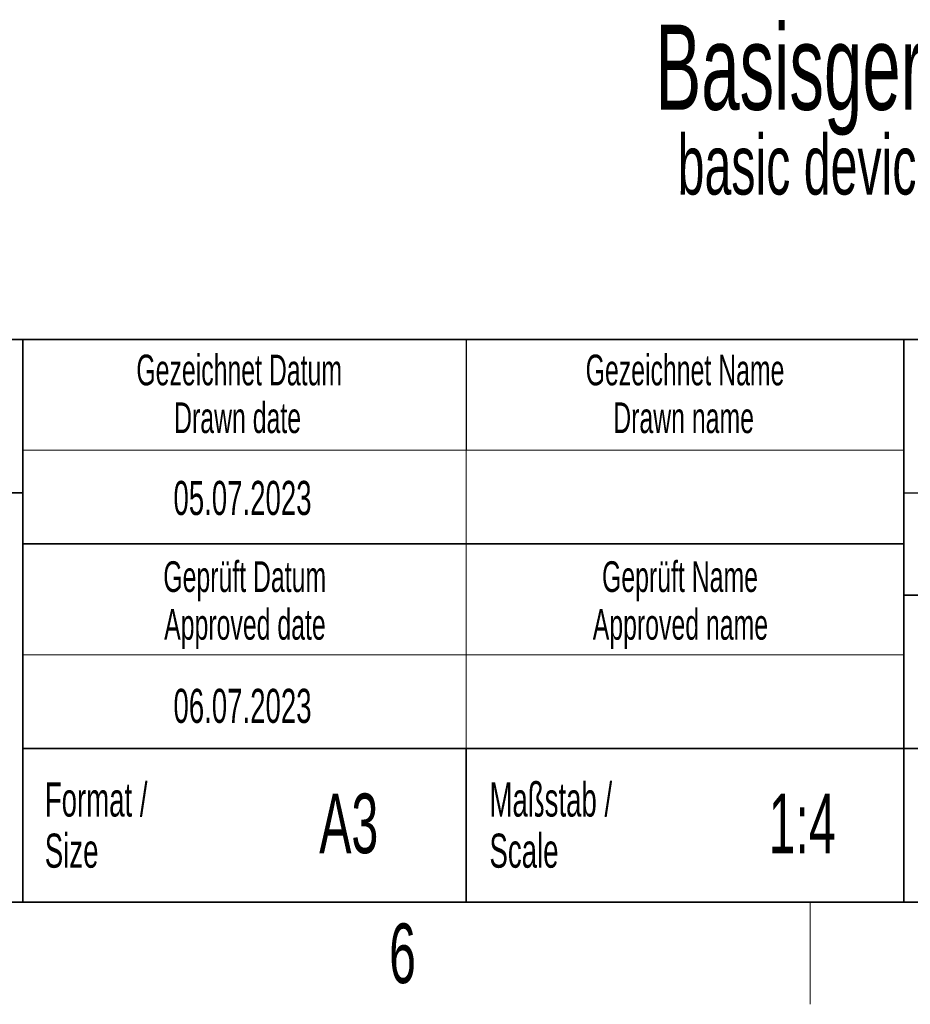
# Model space of a CAD drawing. Header units: millimetres. Extents: x 5 to 418, y 2 to 292.
# Tile 9 of 30: x 266 to 318, y 6 to 64. Entities that reach past the tile are written whole.
import ezdxf

# ---------------------------------------------------------------- set-up
doc = ezdxf.new("R2010")
doc.units = ezdxf.units.MM
doc.layers.add('SLD-0', color=7, linetype='Continuous')
doc.styles.add('SLDTEXTSTYLE0', font='TXT', dxfattribs={"width": 0.605})

msp = doc.modelspace()

# ---------------------------------------------------------------- linework, layer by layer
at = {"layer": 'SLD-0', "lineweight": 35}
for p, q in [((225.6167, 45), (266.3305, 45)), ((266.3305, 12), (266.3305, 45)), ((266.3305, 45), (266.3305, 12)), ((318, 45), (266.3305, 45)), ((318, 45), (318, 12)), ((318, 45), (318, 40.1053)), ((318, 45), (408, 45)), ((318, 45), (318, 12)), ((225.6167, 36), (266.3305, 36)), ((266.3305, 33), (318, 33)), ((408, 30), (318, 30)), ((266.3305, 21), (318, 21)), ((292.3305, 21), (292.3305, 12)), ((318, 21), (390, 21)), ((26, 12), (408, 12)), ((225.6167, 12), (266.3305, 12)), ((266.3305, 12), (318, 12)), ((408, 12), (318, 12))]:
    msp.add_line(p, q, dxfattribs=at)
at = {"layer": 'SLD-0'}
for p, q in [((292.3305, 45), (292.3305, 38.5)), ((318, 36), (408, 36))]:
    msp.add_line(p, q, dxfattribs=at)
at = {"layer": 'SLD-0', "lineweight": 18}
for p, q in [((266.3305, 38.5), (318, 38.5)), ((292.3305, 38.5), (292.3305, 33)), ((292.3305, 33), (292.3305, 26.5)), ((266.3305, 26.5), (318, 26.5)), ((292.3305, 26.5), (292.3305, 21)), ((312.5, 6), (312.5, 12))]:
    msp.add_line(p, q, dxfattribs=at)

# ---------------------------------------------------------------- texts
at = {"layer": 'SLD-0', "style": 'SLDTEXTSTYLE0'}
for s, insert, char_height, attachment_point in [('Basisgerät', (303.4238, 63.4629), 5, 1), ('basic device', (304.7363, 56.9944), 3.5, 1), ('Gezeichnet Datum', (279.0254, 44.1039), 1.8, 2), ('Gezeichnet Name', (305.1708, 44.1039), 1.8, 2), ('Drawn date', (278.9303, 41.3039), 1.8, 2), ('Drawn name', (305.0871, 41.3039), 1.8, 2), ('05.07.2023', (279.2203, 36.699), 2, 2), ('Geprüft Datum', (279.3494, 31.9851), 1.8, 2), ('Geprüft Name', (304.8762, 31.9851), 1.8, 2), ('Approved date', (279.362, 29.1851), 1.8, 2), ('Approved name', (304.9003, 29.1851), 1.8, 2), ('06.07.2023', (279.2203, 24.5049), 2, 2), ('Format /', (267.6251, 19.0116), 2, 1), ('Maßstab /', (293.7029, 19.0116), 2, 1), ('A3', (285.4515, 18.3609), 3.5, 2), ('1:4', (312.0403, 18.3609), 3.5, 2), ('Scale', (293.7029, 16.0116), 2, 1), ('Size', (267.6251, 16.0116), 2, 1), ('6', (288.6027, 10.743), 3.5, 2)]:
    msp.add_mtext(s, dxfattribs=dict(at, insert=insert, char_height=char_height, attachment_point=attachment_point))

doc.saveas('drawing.dxf')
